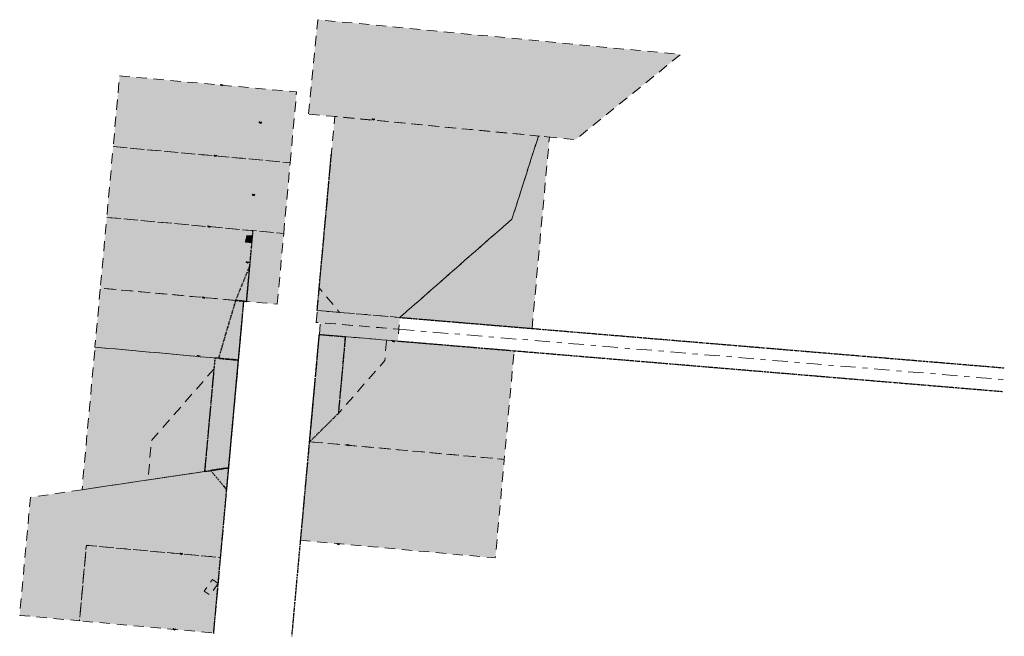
# Model space of a CAD drawing. Extents: x 1620730 to 58812257750, y -33533790350 to 607671.
import ezdxf

# ---------------------------------------------------------------- set-up
doc = ezdxf.new("R2010")
doc.units = 0
doc.header["$MEASUREMENT"] = 0
for name, pattern in [('DGN Style 2', [14.38284, 8.629704, -5.753136]), ('DGN Style 7', [28.765681, 12.944557, -5.753136, 4.314852, -5.753136]), ('esmtshex', [4.75, 0.8, -0.325, -0.325, 0.8, -0.3, 0.8, -0.3, 0.8, -0.3]), ('rowex', [4.85, 0.8, -0.375, -0.375, 0.8, -0.3, 0.8, -0.3, 0.8, -0.3])]:
    doc.linetypes.add(name, pattern=pattern)
for name, color, linetype, lineweight in [('DV_X_Property_Line', 7, 'Continuous', 0), ('DV_X_Property_Line (Construction)', 7, 'Continuous', 0), ('GE_X_Alignment', 7, 'DGN Style 7', 0), ('RW_X_CL', 6, 'DGN Style 7', 0), ('RW_X_Esmt_SH', 6, 'esmtshex', 30), ('RW_X_Fee_RW', 6, 'rowex', 30)]:
    doc.layers.add(name, color=color, linetype=linetype, lineweight=lineweight)
doc.layers.add('RW_X_Easement_Area', color=3, linetype='DGN Style 2', lineweight=0, plot=False, transparency=0.5)
doc.layers.add('RW_X_Parent_Tract_Area', color=7, linetype='DGN Style 2', lineweight=0, plot=False, transparency=0.5)

# ---------------------------------------------------------------- blocks, each defined once
blk = doc.blocks.new('PLM')
at = {"layer": 'DV_X_Property_Line', "color": 7, "linetype": 'Continuous', "lineweight": 0}
blk.add_line((-0.040083, 0.031167), (0.02475, 0.031167), dxfattribs=at)
at = {"layer": 'DV_X_Property_Line', "color": 7, "linetype": 'Continuous', "lineweight": 0, "flags": 128}
for points in [[(-0.061083, -0.048417), (-0.022, 0.099833), (0.029667, 0.09975)], [(0.013333, 0.048), (-0.02625, -0.099833), (0.061083, -0.099833)]]:
    blk.add_lwpolyline(points, dxfattribs=at)
at = {"layer": 'DV_X_Property_Line', "color": 7, "linetype": 'Continuous', "lineweight": 0, "extrusion": (0, 0, -1)}
blk.add_arc((-0.024466, 0.065655), 0.034489, 98.671903, 269.529017, dxfattribs=at)
at = {"layer": 'DV_X_Property_Line (Construction)', "color": 7, "linetype": 'Continuous', "lineweight": 30}
blk.add_point((0, 0), dxfattribs=at)

msp = doc.modelspace()

# ---------------------------------------------------------------- hatches: boundary and pattern name
at = {"layer": 'RW_X_Easement_Area', "transparency": 33554495, "extrusion": (0, 0, -1)}
msp.add_hatch(color=256, dxfattribs=at).paths.add_polyline_path([(-1620981.41, 607424.93), (-1620996.28, 607588.78), (-1621168.2, 607572.3), (-1621145.82, 607502.13), (-1621051.17, 607419.11)], flags=0)
at = {"layer": 'RW_X_Easement_Area', "transparency": 33554495}
msp.add_hatch(color=256, dxfattribs=at).paths.add_polyline_path([(1620897.87, 607194.34), (1620892.96, 607197.8), (1620886.05, 607187.97), (1620890.96, 607184.52)], flags=0)
at = {"layer": 'RW_X_Parent_Tract_Area', "transparency": 33554495, "extrusion": (0, 0, -1)}
for points in [[(-1620973.97, 607590.92), (-1620981.86, 607670.53), (-1621250.63, 607644.76), (-1621288.24, 607641.15), (-1621199.57, 607569.29), (-1620998.85, 607588.53)], [(-1621162.78, 607409.79), (-1621051.17, 607419.11), (-1621145.82, 607502.13), (-1621168.2, 607572.3), (-1621177.45, 607571.41)]]:
    msp.add_hatch(color=256, dxfattribs=at).paths.add_polyline_path(points, flags=0)
at = {"layer": 'RW_X_Parent_Tract_Area', "transparency": 33554495}
for points in [[(1620958.6, 607549.78), (1620964.02, 607609.53), (1620814.63, 607623.09), (1620809.21, 607563.33)], [(1620953.18, 607490.03), (1620958.6, 607549.78), (1620809.21, 607563.33), (1620803.79, 607503.58)], [(1620899.87, 607216.39), (1620906.74, 607292.08), (1620739.35, 607267.11), (1620730.31, 607167.52), (1620780.8, 607162.93), (1620786.59, 607226.67)]]:
    msp.add_hatch(color=256, dxfattribs=at).paths.add_polyline_path(points, flags=0)
msp.add_hatch(color=256, dxfattribs=at).paths.add_polyline_path([(1620914.99, 607383.04), (1620919.51, 607432.83), (1620798.37, 607443.83), (1620793.85, 607394.03), (1620914.99, 607383.04)], is_closed=False, flags=0)
at = {"layer": 'RW_X_Parent_Tract_Area', "transparency": 33554495, "extrusion": (0, 0, -1)}
msp.add_hatch(color=256, dxfattribs=at).paths.add_polyline_path([(-1620983.23, 607404.71), (-1620984.06, 607414.67), (-1621050.34, 607409.14), (-1621049.5, 607399.18), (-1620983.23, 607404.71)], is_closed=False, flags=0)

# ---------------------------------------------------------------- linework, layer by layer
at = {"layer": 'GE_X_Alignment'}
msp.add_line((1621147.55, 607389.77), (1621147.66, 607390.99), dxfattribs=at)
at = {"layer": 'RW_X_CL'}
msp.add_line((1621050.34, 607409.14), (1621560.56, 607366.57), dxfattribs=at)
at = {"layer": 'RW_X_Easement_Area', "transparency": 33554495, "flags": 128}
for points in [[(1620981.41, 607424.93), (1620996.28, 607588.78), (1621168.2, 607572.3), (1621145.82, 607502.13), (1621051.17, 607419.11)], [(1620926.35, 607482.14), (1620926.9, 607488.11), (1620921.56, 607488.6), (1620921.02, 607482.62)], [(1620981.41, 607424.93), (1620983.14, 607443.99), (1621000.38, 607423.34), (1620981.41, 607424.93)], [(1620999.27, 607337.99), (1621005.15, 607402.88), (1621040.03, 607399.97), (1621038.46, 607382.6)], [(1620886.38, 607289.04), (1620894.23, 607375.52), (1620841.56, 607315.11), (1620838.54, 607281.91)], [(1620897.87, 607194.34), (1620892.96, 607197.8), (1620886.05, 607187.97), (1620890.96, 607184.52), (1620897.87, 607194.34)]]:
    msp.add_lwpolyline(points, close=True, dxfattribs=at)
at = {"layer": 'RW_X_Easement_Area', "transparency": 33554495}
for points in [[(1620926.35, 607482.14), (1620926.9, 607488.11), (1620921.02, 607482.62), (1620921.56, 607488.6)], [(1620981.41, 607424.93), (1620983.14, 607443.99), (1620981.41, 607424.93), (1621000.38, 607423.34)]]:
    msp.add_solid(points, dxfattribs=at)
at = {"layer": 'RW_X_Easement_Area', "transparency": 33554495, "extrusion": (0, 0, -1)}
for points in [[(-1620999.27, 607337.99), (-1621005.15, 607402.88), (-1621038.46, 607382.6), (-1621040.03, 607399.97)], [(-1620886.38, 607289.04), (-1620894.23, 607375.52), (-1620838.54, 607281.91), (-1620841.56, 607315.11)]]:
    msp.add_solid(points, dxfattribs=at)
at = {"layer": 'RW_X_Esmt_SH'}
for p, q in [((1620981.41, 607424.93), (1620993.43, 607557.38)), ((1620921.86, 607432.62), (1620927.29, 607492.45)), ((1620894.05, 607152.23), (1620919.51, 607432.83)), ((1620919.51, 607432.83), (1620921.86, 607432.62)), ((1621051.17, 607419.11), (1621561.39, 607376.53)), ((1620960.1, 607149.83), (1620983.23, 607404.71)), ((1621049.5, 607399.18), (1621559.73, 607356.6))]:
    msp.add_line(p, q, dxfattribs=at)
at = {"layer": 'RW_X_Fee_RW', "flags": 128}
for points in [[(1620914.99, 607383.04), (1620919.51, 607432.83), (1620912.54, 607433.47), (1620921.86, 607432.62), (1620924.64, 607463.21), (1620912.54, 607433.47), (1620898.06, 607384.57), (1620914.99, 607383.04)], [(1620975.01, 607314.15), (1620983.23, 607404.71), (1621005.15, 607402.88), (1620999.27, 607337.99)], [(1620906.74, 607292.08), (1620914.99, 607383.04), (1620895.07, 607384.85), (1620886.38, 607289.04), (1620906.74, 607292.08)], [(1620905.07, 607273.64), (1620906.74, 607292.08), (1620891.58, 607289.82), (1620905.07, 607273.64)]]:
    msp.add_lwpolyline(points, close=True, dxfattribs=at)
at = {"layer": 'RW_X_Parent_Tract_Area', "transparency": 33554495, "flags": 128}
for points in [[(1620973.97, 607590.92), (1620981.86, 607670.53), (1621250.63, 607644.76), (1621288.24, 607641.15), (1621199.57, 607569.29), (1620998.85, 607588.53)], [(1620958.6, 607549.78), (1620964.02, 607609.53), (1620814.63, 607623.09), (1620809.21, 607563.33), (1620958.6, 607549.78)], [(1621162.78, 607409.79), (1621051.17, 607419.11), (1621145.82, 607502.13), (1621168.2, 607572.3), (1621177.45, 607571.41), (1621162.78, 607409.79)], [(1620953.18, 607490.03), (1620958.6, 607549.78), (1620809.21, 607563.33), (1620803.79, 607503.58), (1620953.18, 607490.03)], [(1620947.76, 607430.27), (1620953.18, 607490.03), (1620803.79, 607503.58), (1620798.37, 607443.83)], [(1620914.99, 607383.04), (1620919.51, 607432.83), (1620798.37, 607443.83), (1620793.85, 607394.03), (1620914.99, 607383.04)], [(1620980.58, 607414.96), (1620981.41, 607424.93), (1621051.17, 607419.11), (1621050.34, 607409.14)], [(1620983.23, 607404.71), (1620984.06, 607414.67), (1621050.34, 607409.14), (1621049.5, 607399.18), (1620983.23, 607404.71)], [(1620975.01, 607314.15), (1620983.23, 607404.71), (1621147.66, 607390.99), (1621139.34, 607299.24)], [(1620906.74, 607292.08), (1620914.99, 607383.04), (1620793.85, 607394.03), (1620782.92, 607273.61)], [(1620967.46, 607230.91), (1620975.01, 607314.15), (1621139.34, 607299.24), (1621131.78, 607216)], [(1620899.87, 607216.39), (1620906.74, 607292.08), (1620739.35, 607267.11), (1620730.31, 607167.52), (1620780.8, 607162.93), (1620786.59, 607226.67)], [(1620894.09, 607152.65), (1620899.87, 607216.39), (1620786.59, 607226.67), (1620780.8, 607162.93)]]:
    msp.add_lwpolyline(points, close=True, dxfattribs=at)
at = {"layer": 'RW_X_Parent_Tract_Area', "transparency": 33554495, "extrusion": (0, 0, -1)}
for points in [[(-1620947.76, 607430.27), (-1620953.18, 607490.03), (-1620798.37, 607443.83), (-1620803.79, 607503.58)], [(-1620980.58, 607414.96), (-1620981.41, 607424.93), (-1621050.34, 607409.14), (-1621051.17, 607419.11)], [(-1620975.01, 607314.15), (-1620983.23, 607404.71), (-1621139.34, 607299.24), (-1621147.66, 607390.99)], [(-1620967.46, 607230.91), (-1620975.01, 607314.15), (-1621131.78, 607216), (-1621139.34, 607299.24)]]:
    msp.add_solid(points, dxfattribs=at)
at = {"layer": 'RW_X_Parent_Tract_Area', "transparency": 33554495}
for points in [[(1620906.74, 607292.08), (1620914.99, 607383.04), (1620782.92, 607273.61), (1620793.85, 607394.03)], [(1620894.09, 607152.65), (1620899.87, 607216.39), (1620780.8, 607162.93), (1620786.59, 607226.67)]]:
    msp.add_solid(points, dxfattribs=at)

# ---------------------------------------------------------------- block references
at = {"layer": 'DV_X_Property_Line', "color": 7, "linetype": 'Continuous', "lineweight": 0, "xscale": 10, "yscale": 10, "zscale": 10, "rotation": 85.778286}
for p in [(1620900.7, 607615.28), (1620933.41, 607583.6), (1621028.87, 607586.3), (1620895.38, 607555.52), (1620927.65, 607522.52), (1620890.09, 607495.75), (1620922.48, 607465.55), (1620885.69, 607435.73), (1621045.94, 607398.99), (1620881.21, 607386.44), (1621007.34, 607311.22), (1620999.37, 607227.71), (1620866.75, 607219.4), (1620860.74, 607155.68)]:
    msp.add_blockref('PLM', p, dxfattribs=at)

doc.saveas('drawing.dxf')
